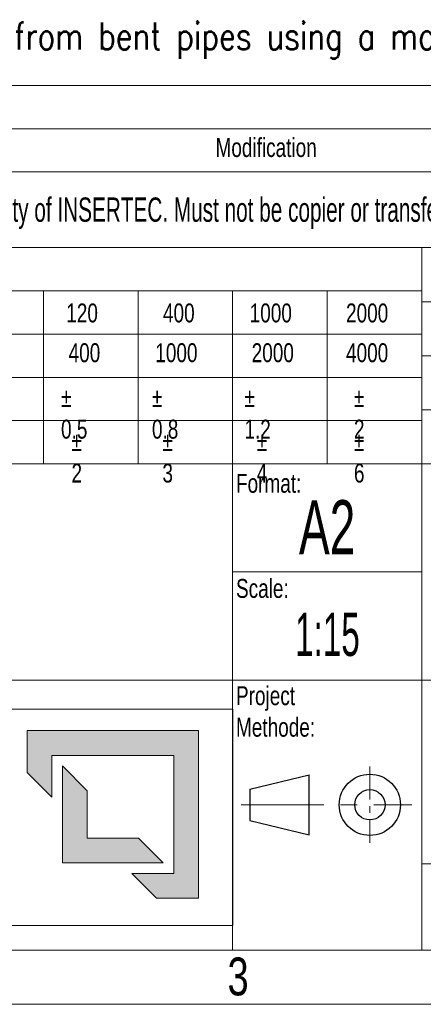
# Model space of a CAD drawing. Header units: millimetres. Extents: x -1 to 593, y -1 to 423.
# Tile 10 of 12: x 456 to 495, y -1 to 93. Entities that reach past the tile are written whole.
import ezdxf

# ---------------------------------------------------------------- set-up
doc = ezdxf.new("R2010")
doc.units = ezdxf.units.MM
doc.header["$LTSCALE"] = 0.25
doc.linetypes.add('CENTER', pattern=[50.8, 31.75, -6.35, 6.35, -6.35])
doc.linetypes.add('CENTERX2', pattern=[20.32, 12.7, -2.54, 2.54, -2.54])
doc.layers.add('SLD-0', color=179, linetype='Continuous')
doc.styles.add('AdskIsoMetric', font='romans.shx', dxfattribs={"width": 0.8, "height": 2.5})
doc.styles.add('SLDTEXTSTYLE1', font='TXT', dxfattribs={"width": 0.574367})
doc.styles.add('SLDTEXTSTYLE2', font='TXT', dxfattribs={"width": 0.638186})
doc.styles.add('SLDTEXTSTYLE3', font='TXT', dxfattribs={"width": 0.75})

# ---------------------------------------------------------------- blocks, each defined once
blk = doc.blocks.new('cajetin')
at = {"color": 7, "linetype": 'Continuous', "lineweight": 18}
for p, q in [((853.5, 7.5), (7.5, 7.5)), ((861, 0), (0, 0))]:
    blk.add_line(p, q, dxfattribs=at)
at = {"color": 7, "linetype": 'Continuous', "lineweight": 0, "insert": (693.01, 6.49), "char_height": 5.25, "attachment_point": 2, "style": 'SLDTEXTSTYLE3'}
blk.add_mtext('3', dxfattribs=at)
blk = doc.blocks.new('LOGO_sombreado')
at = {"linetype": 'Continuous'}
for points in [[(69.338, 18.023), (53.486, 18.023), (53.486, 14.148), (55.776, 11.858), (55.776, 15.733), (67.048, 15.733), (67.048, 4.812), (63.173, 4.812), (65.463, 2.523), (69.338, 2.523)], [(59.044, 12.465), (56.754, 14.754), (56.754, 5.791), (66.07, 5.791), (63.78, 8.081), (59.044, 8.081)]]:
    blk.add_hatch(color=7, dxfattribs=at).paths.add_polyline_path(points, flags=0)
at = {"color": 7, "linetype": 'Continuous', "lineweight": 18}
for p, q in [((0, 20), (72.5, 20)), ((72.5, 20), (72.502, 20.001)), ((72.5, 20), (72.5, 0)), ((53.486, 14.148), (53.486, 18.023)), ((53.486, 18.023), (69.338, 18.023)), ((69.338, 18.023), (69.338, 2.523)), ((67.048, 15.733), (55.776, 15.733)), ((55.776, 15.733), (55.776, 11.858)), ((67.048, 4.812), (67.048, 15.733)), ((56.754, 5.791), (56.754, 14.754)), ((56.754, 14.754), (59.044, 12.465)), ((55.776, 11.858), (53.486, 14.148)), ((59.044, 12.465), (59.044, 8.081)), ((59.044, 8.081), (63.78, 8.081)), ((63.78, 8.081), (66.07, 5.791)), ((66.07, 5.791), (56.754, 5.791)), ((65.463, 2.523), (63.173, 4.812)), ((63.173, 4.812), (67.048, 4.812)), ((69.338, 2.523), (65.463, 2.523)), ((0, 0), (72.5, 0))]:
    blk.add_line(p, q, dxfattribs=at)

msp = doc.modelspace()

# ---------------------------------------------------------------- linework, layer by layer
at = {"color": 7, "linetype": 'Continuous', "lineweight": 18}
for p, q in [((401.554, 86.962), (587.826, 86.962)), ((401.554, 82.822), (587.826, 82.822)), ((401.554, 78.683), (587.826, 78.683)), ((401.554, 71.439), (587.826, 71.439)), ((494.69, 71.439), (494.69, 4.174)), ((401.554, 67.3), (494.69, 67.3)), ((458.47, 50.742), (458.47, 67.3)), ((467.525, 50.742), (467.525, 67.3)), ((476.58, 50.742), (476.58, 67.3)), ((485.635, 50.742), (485.635, 67.3)), ((556.78, 66.265), (494.69, 66.265)), ((401.554, 63.16), (494.69, 63.16)), ((556.78, 61.091), (494.69, 61.091)), ((401.554, 59.021), (494.69, 59.021)), ((556.78, 55.916), (494.69, 55.916)), ((401.554, 54.882), (494.69, 54.882)), ((449.416, 50.742), (458.47, 50.742)), ((458.47, 50.742), (467.525, 50.742)), ((467.525, 50.742), (476.58, 50.742)), ((476.58, 50.742), (485.635, 50.742)), ((476.58, 50.742), (476.58, 30.045)), ((485.635, 50.742), (494.69, 50.742)), ((494.69, 50.742), (510.213, 50.742)), ((476.58, 40.394), (494.69, 40.394)), ((401.554, 30.045), (494.69, 30.045)), ((476.58, 30.045), (476.58, 4.174)), ((494.69, 30.045), (587.826, 30.045)), ((494.69, 12.453), (587.826, 12.453)), ((401.554, 4.174), (587.826, 4.174))]:
    msp.add_line(p, q, dxfattribs=at)
at = {"color": 7, "linetype": 'CENTERX2', "lineweight": 18}
msp.add_line((489.717, 21.772), (489.717, 14.45), dxfattribs=at)
at = {"color": 7, "linetype": 'Continuous', "lineweight": 25}
for p, q in [((478.242, 19.586), (483.918, 20.962)), ((483.918, 15.236), (483.918, 20.962)), ((478.242, 19.586), (478.242, 16.612)), ((478.242, 16.612), (483.918, 15.236))]:
    msp.add_line(p, q, dxfattribs=at)
at = {"color": 7, "linetype": 'CENTER', "lineweight": 18}
msp.add_line((477.382, 18.099), (493.747, 18.099), dxfattribs=at)
at = {"color": 7, "linetype": 'Continuous', "lineweight": 25}
for radius in [2.93, 1.45]:
    msp.add_circle((489.717, 18.099), radius, dxfattribs=at)

# ---------------------------------------------------------------- block references
at = {"xscale": 0.689895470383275, "yscale": 0.689895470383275, "zscale": 0.689895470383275}
msp.add_blockref('cajetin', (-1, -1), dxfattribs=at)
at = {"color": 7, "linetype": 'Continuous', "xscale": 1.034843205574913, "yscale": 1.034843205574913, "zscale": 1.034843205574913}
msp.add_blockref('LOGO_sombreado', (401.564, 6.552), dxfattribs=at)

# ---------------------------------------------------------------- texts
at = {"insert": (405.104, 92.992), "char_height": 2.59725, "attachment_point": 1, "style": 'AdskIsoMetric'}
msp.add_mtext_dynamic_manual_height_columns('**The elbows will be manufactured from bent pipes using a manual bending machine', width=4135.89111, gutter_width=12.986, heights=[0], dxfattribs=at)
at = {"color": 7, "linetype": 'Continuous', "lineweight": 0, "style": 'SLDTEXTSTYLE3'}
for s, insert, char_height, attachment_point in [('Modification', (479.787, 81.929), 1.81098, 2), ('Tolerance for dimensions without tol. according to ISO 2768-mK', (402.216, 70.209), 1.81098, 1), ('120', (460.655, 66.094), 1.811, 1), ('400', (469.913, 66.094), 1.811, 1), ('1000', (478.211, 66.094), 1.811, 1), ('2000', (487.437, 66.094), 1.811, 1), ('400', (460.879, 62.285), 1.811, 1), ('1000', (469.176, 62.285), 1.811, 1), ('2000', (478.402, 62.285), 1.811, 1), ('4000', (487.437, 62.285), 1.811, 1), ('%%p^J0.5', (460.152, 57.985), 1.811, 1), ('%%p^J0.8', (468.858, 57.985), 1.811, 1), ('%%p^J1.2', (477.708, 57.985), 1.811, 1), ('%%p^J2', (488.193, 57.985), 1.811, 1), ('%%p^J2', (461.156, 53.78), 1.811, 1), ('%%p^J3', (469.861, 53.78), 1.811, 1), ('%%p^J4', (478.89, 53.78), 1.811, 1), ('%%p^J6', (488.193, 53.78), 1.811, 1), ('Format:', (476.903, 49.784), 1.811, 1), ('Scale:', (476.903, 39.719), 1.811, 1), ('Project^JMethode:', (476.903, 29.45), 1.81098, 1)]:
    msp.add_mtext(s, dxfattribs=dict(at, insert=insert, char_height=char_height, attachment_point=attachment_point))
at = {"layer": 'SLD-0', "color": 7, "attachment_point": 2}
for s, insert, char_height, style in [('This drawing is property of INSERTEC. Must not be copier or transferred to third parties in any way without written authorization.', (492.275, 76.241), 2.328397, 'SLDTEXTSTYLE2'), ('A2', (485.628, 47.262), 5.1742, 'SLDTEXTSTYLE2'), ('1:15', (485.658, 36.488), 4.1394, 'SLDTEXTSTYLE1')]:
    msp.add_mtext(s, dxfattribs=dict(at, insert=insert, char_height=char_height, style=style))

doc.saveas('drawing.dxf')
